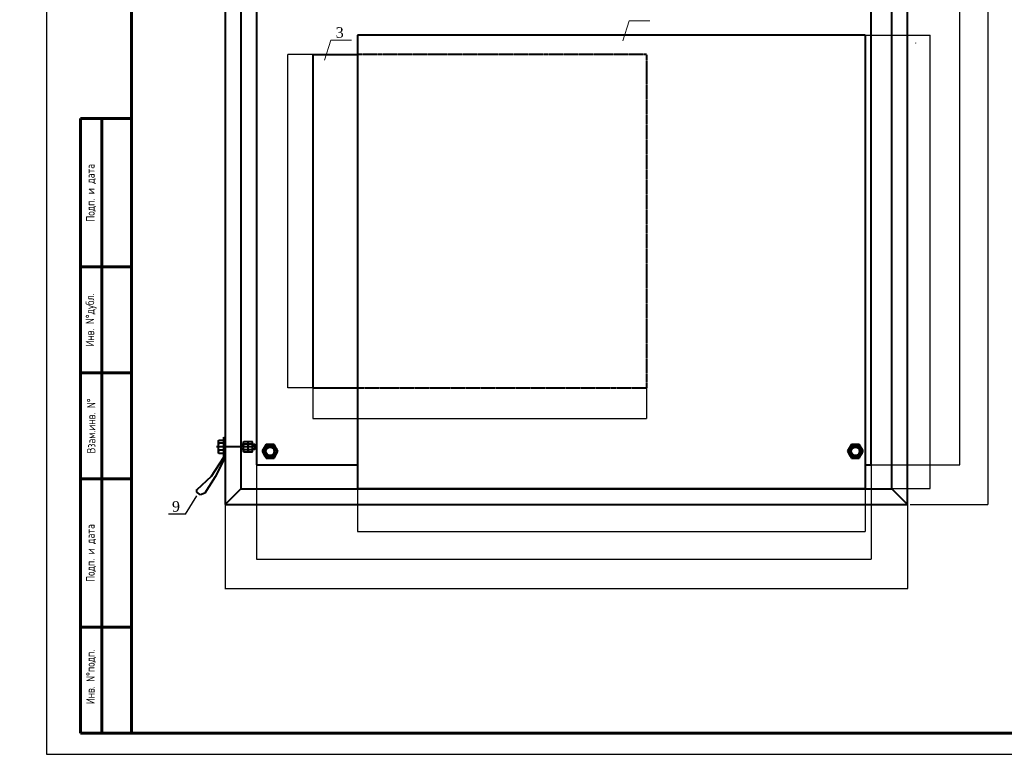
# Model space of a CAD drawing. Header units: millimetres. Extents: x 42471 to 951304, y -405702 to -322821.
# Tile 31 of 37: x 535661 to 558900, y -405702 to -388249. Entities that reach past the tile are written whole.
import ezdxf

# ---------------------------------------------------------------- set-up
doc = ezdxf.new("R2010")
doc.units = ezdxf.units.MM
doc.linetypes.add('GOST2.303 6', pattern=[12, 8, -1.5, 1, -1.5])
doc.linetypes.add('HIDDEN', pattern=[6, 4, -2])
for name, color, linetype, lineweight in [('Equipment', 7, 'Continuous', 30), ('Format', 7, 'Continuous', 30), ('Text', 242, 'Continuous', 15)]:
    doc.layers.add(name, color=color, linetype=linetype, lineweight=lineweight)
doc.styles.add('COMPLEX', font='isocpeur.ttf')
doc.styles.add('GOST 2.304_2', font='cs_gost2304.shx', dxfattribs={"oblique": 15, "height": 2})
doc.styles.add('style1', font='times.ttf')
doc.dimstyles.new('SPDS_fed_shkaf', dxfattribs={"dimtxt": 2, "dimasz": 1, "dimexe": 1, "dimexo": 1, "dimgap": 1, "dimtad": 1, "dimdec": 0, "dimlfac": 2.5, "dimrnd": 1, "dimtxsty": 'GOST 2.304_2', "dimblk": 'ARCHTICK', "dimcen": 2, "dimdle": 1, "dimadec": 0, "dimazin": 2, "dimtfac": 0.75, "dimtdec": 0, "dimtmove": 1, "dimatfit": 3, "dimldrblk": 'OBLIQUE', "dimfxl": 1, "dimtolj": 1, "dimarcsym": 0})
doc.dimstyles.new('SPDS_fed_shkaf2', dxfattribs={"dimtxt": 2, "dimasz": 1, "dimexe": 1, "dimexo": 1, "dimgap": 1, "dimtad": 1, "dimdec": 0, "dimlfac": 4.035, "dimrnd": 1, "dimtxsty": 'GOST 2.304_2', "dimblk": 'ARCHTICK', "dimcen": 2, "dimdle": 1, "dimadec": 0, "dimazin": 2, "dimtfac": 0.75, "dimtdec": 0, "dimtmove": 1, "dimatfit": 3, "dimldrblk": 'OBLIQUE', "dimfxl": 1, "dimtolj": 1, "dimarcsym": 0})

# ---------------------------------------------------------------- blocks, each defined once
blk = doc.blocks.new('_ArchTick')
at = {"color": 0, "linetype": 'ByBlock', "const_width": 0.15}
blk.add_lwpolyline([(-0.5, -0.5), (0.5, 0.5)], dxfattribs=at)
blk = doc.blocks.new('*D659')
at = {"color": 0, "lineweight": -2, "transparency": 16777216}
for p, q in [((542580, -396879), (542580, -397659)), ((550454, -396879), (550454, -397659)), ((542579, -397658), (550455, -397658))]:
    blk.add_line(p, q, dxfattribs=at)
at = {"layer": 'Defpoints', "color": 0, "lineweight": 25, "transparency": 16777216}
for p in [(542580, -396878), (550454, -396878), (550454, -397658)]:
    blk.add_point(p, dxfattribs=at)
at = {"color": 0, "lineweight": -2, "transparency": 16777216, "rotation": 180}
blk.add_blockref('_ArchTick', (542580, -397658), dxfattribs=at)
at = {"color": 0, "lineweight": -2, "transparency": 16777216}
blk.add_blockref('_ArchTick', (550454, -397658), dxfattribs=at)
at = {"color": 0, "transparency": 16777216, "insert": (546517, -397656), "char_height": 2, "attachment_point": 5, "style": 'GOST 2.304_2'}
blk.add_mtext('\\A1;31771', dxfattribs=at)
blk = doc.blocks.new('_Oblique')
at = {"color": 0, "linetype": 'ByBlock', "lineweight": -2}
blk.add_line((-0.5, -0.5), (0.5, 0.5), dxfattribs=at)
blk = doc.blocks.new('*D660')
at = {"color": 0, "lineweight": -2, "transparency": 16777216}
for p, q in [((542579, -389070), (541987, -389070)), ((541988, -396934), (541988, -389069)), ((542579, -396933), (541987, -396933))]:
    blk.add_line(p, q, dxfattribs=at)
at = {"layer": 'Defpoints', "color": 0, "lineweight": 25, "transparency": 16777216}
for p in [(541988, -389070), (542580, -389070), (542580, -396933)]:
    blk.add_point(p, dxfattribs=at)
at = {"color": 0, "lineweight": -2, "transparency": 16777216}
for p, rotation in [((541988, -389070), 90), ((541988, -396933), 270)]:
    blk.add_blockref('_ArchTick', p, dxfattribs=dict(at, rotation=rotation))
at = {"color": 0, "transparency": 16777216, "insert": (541986, -393002), "char_height": 2, "attachment_point": 5, "rotation": 90, "style": 'GOST 2.304_2'}
blk.add_mtext('\\A1;31727', dxfattribs=at)
blk = doc.blocks.new('*D662')
at = {"color": 0, "lineweight": -2, "transparency": 16777216}
for p, q in [((543635, -399258), (543635, -400329)), ((555613, -399258), (555613, -400329)), ((543634, -400328), (555614, -400328))]:
    blk.add_line(p, q, dxfattribs=at)
at = {"layer": 'Defpoints', "color": 0, "lineweight": 25, "transparency": 16777216}
for p in [(543635, -399257), (555613, -399257), (555613, -400328)]:
    blk.add_point(p, dxfattribs=at)
at = {"color": 0, "lineweight": -2, "transparency": 16777216, "rotation": 180}
blk.add_blockref('_ArchTick', (543635, -400328), dxfattribs=at)
at = {"color": 0, "lineweight": -2, "transparency": 16777216}
blk.add_blockref('_ArchTick', (555613, -400328), dxfattribs=at)
at = {"color": 0, "transparency": 16777216, "insert": (549624, -400326), "char_height": 2, "attachment_point": 5, "style": 'GOST 2.304_2'}
blk.add_mtext('\\A1;48333', dxfattribs=at)
blk = doc.blocks.new('*D664')
at = {"color": 0, "lineweight": -2, "transparency": 16777216}
for p, q in [((555614, -388616), (557150, -388616)), ((557149, -399313), (557149, -388615)), ((555614, -399312), (557150, -399312))]:
    blk.add_line(p, q, dxfattribs=at)
at = {"layer": 'Defpoints', "color": 0, "lineweight": 25, "transparency": 16777216}
for p in [(555613, -388616), (557149, -388616), (555613, -399312)]:
    blk.add_point(p, dxfattribs=at)
at = {"color": 0, "lineweight": -2, "transparency": 16777216}
for p, rotation in [((557149, -388616), 90), ((557149, -399312), 270)]:
    blk.add_blockref('_ArchTick', p, dxfattribs=dict(at, rotation=rotation))
at = {"color": 0, "transparency": 16777216, "insert": (557147, -393964), "char_height": 2, "attachment_point": 5, "rotation": 90, "style": 'GOST 2.304_2'}
blk.add_mtext('\\A1;26738', dxfattribs=at)
blk = doc.blocks.new('*D665')
at = {"color": 0, "lineweight": -2, "transparency": 16777216}
for p, q in [((556619, -379865), (558514, -379865)), ((558513, -379864), (558513, -399688)), ((556674, -399687), (558514, -399687))]:
    blk.add_line(p, q, dxfattribs=at)
at = {"layer": 'Defpoints', "color": 0, "lineweight": 25, "transparency": 16777216}
for p in [(556618, -379865), (556673, -399687), (558513, -399687)]:
    blk.add_point(p, dxfattribs=at)
at = {"color": 0, "lineweight": -2, "transparency": 16777216}
for p, rotation in [((558513, -379865), 90), ((558513, -399687), 270)]:
    blk.add_blockref('_ArchTick', p, dxfattribs=dict(at, rotation=rotation))
at = {"color": 0, "transparency": 16777216, "insert": (558511, -389776), "char_height": 2, "attachment_point": 5, "rotation": 90, "style": 'GOST 2.304_2'}
blk.add_mtext('\\A1;800*', dxfattribs=at)
blk = doc.blocks.new('*D666')
at = {"color": 0, "lineweight": -2, "transparency": 16777216}
for p, q in [((540507, -399688), (540507, -401670)), ((556618, -399688), (556618, -401670)), ((540506, -401669), (556619, -401669))]:
    blk.add_line(p, q, dxfattribs=at)
at = {"layer": 'Defpoints', "color": 0, "lineweight": 25, "transparency": 16777216}
for p in [(540507, -399687), (556618, -399687), (556618, -401669)]:
    blk.add_point(p, dxfattribs=at)
at = {"color": 0, "lineweight": -2, "transparency": 16777216, "rotation": 180}
blk.add_blockref('_ArchTick', (540507, -401669), dxfattribs=at)
at = {"color": 0, "lineweight": -2, "transparency": 16777216}
blk.add_blockref('_ArchTick', (556618, -401669), dxfattribs=at)
at = {"color": 0, "transparency": 16777216, "insert": (548562, -401667), "char_height": 2, "attachment_point": 5, "style": 'GOST 2.304_2'}
blk.add_mtext('\\A1;650*', dxfattribs=at)
blk = doc.blocks.new('*D667')
at = {"color": 0, "lineweight": -2, "transparency": 16777216}
for p, q in [((541249, -398755), (541249, -400980)), ((555756, -398755), (555756, -400980)), ((541248, -400979), (555757, -400979))]:
    blk.add_line(p, q, dxfattribs=at)
at = {"layer": 'Defpoints', "color": 0, "lineweight": 25, "transparency": 16777216}
for p in [(541249, -398754), (555756, -398754), (555756, -400979)]:
    blk.add_point(p, dxfattribs=at)
at = {"color": 0, "lineweight": -2, "transparency": 16777216, "rotation": 180}
blk.add_blockref('_ArchTick', (541249, -400979), dxfattribs=at)
at = {"color": 0, "lineweight": -2, "transparency": 16777216}
blk.add_blockref('_ArchTick', (555756, -400979), dxfattribs=at)
at = {"color": 0, "transparency": 16777216, "insert": (548502, -400977), "char_height": 2, "attachment_point": 5, "style": 'GOST 2.304_2'}
blk.add_mtext('\\A1;586*', dxfattribs=at)
blk = doc.blocks.new('*D668')
at = {"color": 0, "lineweight": -2, "transparency": 16777216}
for p, q in [((555757, -380669), (557850, -380669)), ((557849, -398755), (557849, -380668)), ((555757, -398754), (557850, -398754))]:
    blk.add_line(p, q, dxfattribs=at)
at = {"layer": 'Defpoints', "color": 0, "lineweight": 25, "transparency": 16777216}
for p in [(555756, -380669), (557849, -380669), (555756, -398754)]:
    blk.add_point(p, dxfattribs=at)
at = {"color": 0, "lineweight": -2, "transparency": 16777216}
for p, rotation in [((557849, -380669), 90), ((557849, -398754), 270)]:
    blk.add_blockref('_ArchTick', p, dxfattribs=dict(at, rotation=rotation))
at = {"color": 0, "transparency": 16777216, "insert": (557847, -389712), "char_height": 2, "attachment_point": 5, "rotation": 90, "style": 'GOST 2.304_2'}
blk.add_mtext('\\A1;730*', dxfattribs=at)
blk = doc.blocks.new('124343576765846544')
at = {"lineweight": 25, "insert": (523109, 459232), "char_height": 243.53, "width": 2498.43, "attachment_point": 1, "line_spacing_factor": 1.104144, "style": 'COMPLEX'}
blk.add_mtext('\\pi981.33019;ООО \\P\\pi348.14792;MAX ACTIVE \\P\\pi453.55158;{\\H0.84862x;Toshkent. sh}', dxfattribs=at)

msp = doc.modelspace()

# ---------------------------------------------------------------- linework, layer by layer
at = {"lineweight": 40}
for p, q in [((555613.217, -388616.356), (543634.792, -388616.356)), ((543634.792, -388616.356), (543634.792, -399311.66)), ((555613.217, -388616.356), (555613.217, -399311.66)), ((542579.943, -389070.132), (542579.943, -396932.976)), ((542579.943, -389070.132), (543634.792, -389070.132)), ((542579.943, -396932.976), (543634.792, -396932.976)), ((541248.971, -398753.875), (543634.792, -398753.875)), ((555613.217, -398753.875), (555755.966, -398753.875)), ((543634.792, -399311.66), (555613.217, -399311.66))]:
    msp.add_line(p, q, dxfattribs=at)
at = {"linetype": 'HIDDEN', "lineweight": 40}
for p, q in [((550453.705, -389070.132), (543634.792, -389070.132)), ((550453.705, -389070.132), (550453.705, -396932.976)), ((543634.792, -396932.976), (550453.705, -396932.976))]:
    msp.add_line(p, q, dxfattribs=at)
for q in [(539840.14, -399483.238), (539169.132, -399918.118)]:
    msp.add_line((539574.833, -399918.118), q)
at = {"layer": 'Equipment', "lineweight": 40}
for p, q in [((540506.842, -379865.24), (540506.842, -399687.03)), ((556617.652, -399687.03), (556617.652, -379865.24)), ((540877.906, -380236.305), (540877.906, -399315.966)), ((556246.588, -399315.966), (556246.588, -380236.305)), ((541248.971, -380669.213), (541248.971, -398753.875)), ((555755.966, -398753.875), (555755.966, -380669.213)), ((540354.302, -398177.99), (540364.518, -398167.773)), ((540354.302, -398474.272), (540354.302, -398177.99)), ((540364.518, -398244.398), (540354.302, -398223.965)), ((540364.518, -398244.398), (540354.302, -398264.831)), ((540364.518, -398167.773), (540476.901, -398167.773)), ((540476.901, -398244.398), (540364.518, -398244.398)), ((540476.901, -398569.392), (540476.901, -398098.774)), ((540504.966, -398098.774), (540504.966, -398588.817)), ((540944.961, -398272.494), (540876.031, -398272.494)), ((540944.961, -398212.726), (540953.134, -398204.553)), ((540944.961, -398449.752), (540944.961, -398212.726)), ((540953.134, -398265.853), (540944.961, -398249.506)), ((540953.134, -398265.853), (540944.961, -398282.2)), ((540953.134, -398204.553), (541043.04, -398204.553)), ((541043.04, -398265.853), (540953.134, -398265.853)), ((541051.214, -398212.726), (541043.04, -398204.553)), ((541043.04, -398265.853), (541051.214, -398249.506)), ((541043.04, -398265.853), (541051.214, -398282.2)), ((541051.214, -398212.726), (541059.387, -398204.553)), ((541051.214, -398449.752), (541051.214, -398212.726)), ((541051.214, -398449.752), (541051.214, -398212.726)), ((541059.387, -398265.853), (541051.214, -398249.506)), ((541059.387, -398265.853), (541051.214, -398282.2)), ((541059.387, -398204.553), (541149.293, -398204.553)), ((541149.293, -398265.853), (541059.387, -398265.853)), ((541157.467, -398212.726), (541149.293, -398204.553)), ((541149.293, -398265.853), (541157.467, -398249.506)), ((541149.293, -398265.853), (541157.467, -398282.2)), ((541157.467, -398449.752), (541157.467, -398212.726)), ((541209.139, -398272.494), (541157.467, -398272.494)), ((541219.355, -398282.826), (541209.139, -398272.494)), ((541219.355, -398282.826), (541219.355, -398379.653)), ((541478.613, -398271.09), (541385.779, -398431.885)), ((541664.283, -398271.09), (541478.613, -398271.09)), ((541757.118, -398431.885), (541664.283, -398271.09)), ((555292.025, -398271.09), (555199.19, -398431.885)), ((555477.695, -398271.09), (555292.025, -398271.09)), ((555570.529, -398431.885), (555477.695, -398271.09)), ((540364.518, -398407.864), (540354.302, -398387.431)), ((540364.518, -398407.864), (540354.302, -398428.297)), ((540364.518, -398484.489), (540354.302, -398474.272)), ((540476.901, -398407.864), (540364.518, -398407.864)), ((540476.901, -398484.489), (540364.518, -398484.489)), ((540944.961, -398389.985), (540876.031, -398389.985)), ((540953.134, -398396.626), (540944.961, -398380.279)), ((540953.134, -398396.626), (540944.961, -398412.973)), ((540953.134, -398457.926), (540944.961, -398449.752)), ((541043.04, -398396.626), (540953.134, -398396.626)), ((541043.04, -398457.926), (540953.134, -398457.926)), ((541043.04, -398396.626), (541051.214, -398380.279)), ((541043.04, -398396.626), (541051.214, -398412.973)), ((541043.04, -398457.926), (541051.214, -398449.752)), ((541059.387, -398396.626), (541051.214, -398380.279)), ((541059.387, -398396.626), (541051.214, -398412.973)), ((541059.387, -398457.926), (541051.214, -398449.752)), ((541149.293, -398396.626), (541059.387, -398396.626)), ((541149.293, -398457.926), (541059.387, -398457.926)), ((541149.293, -398396.626), (541157.467, -398380.279)), ((541149.293, -398396.626), (541157.467, -398412.973)), ((541149.293, -398457.926), (541157.467, -398449.752)), ((541209.139, -398389.985), (541157.467, -398389.985)), ((541219.355, -398379.653), (541209.139, -398389.985)), ((541385.779, -398431.885), (541478.613, -398592.679)), ((541664.283, -398592.679), (541757.118, -398431.885)), ((555199.19, -398431.885), (555292.025, -398592.679)), ((555477.695, -398592.679), (555570.529, -398431.885)), ((540187.504, -399020.423), (540476.901, -398569.392)), ((540504.966, -398588.817), (540274.624, -399032.496)), ((541478.613, -398592.679), (541664.283, -398592.679)), ((555292.025, -398592.679), (555477.695, -398592.679)), ((539845.752, -399333.287), (540187.504, -399020.423)), ((540274.624, -399032.496), (540031.758, -399420.816)), ((539839.551, -399399.524), (539845.345, -399333.659)), ((539928.136, -399464.297), (539839.551, -399399.524)), ((540031.758, -399420.816), (539928.136, -399464.297)), ((540506.842, -399687.03), (540877.906, -399315.966)), ((540877.906, -399315.966), (556246.588, -399315.966)), ((556617.652, -399687.03), (556246.588, -399315.966)), ((540506.842, -399687.03), (556617.652, -399687.03))]:
    msp.add_line(p, q, dxfattribs=at)
at = {"layer": 'Equipment'}
msp.add_line((540476.901, -398098.774), (540504.966, -398098.774), dxfattribs=at)
at = {"layer": 'Equipment', "lineweight": 40, "ltscale": 0.1}
for p, q in [((540944.961, -398282.826), (540876.031, -398282.826)), ((541209.139, -398282.826), (541157.467, -398282.826)), ((541209.139, -398272.494), (541209.139, -398389.985)), ((540944.961, -398379.653), (540876.031, -398379.653)), ((541209.139, -398379.653), (541157.467, -398379.653))]:
    msp.add_line(p, q, dxfattribs=at)
at = {"layer": 'Equipment', "linetype": 'GOST2.303 6', "lineweight": 40}
msp.add_line((541229.237, -398331.239), (540306.604, -398331.239), dxfattribs=at)
at = {"layer": 'Equipment', "lineweight": 40}
for centre, radius in [((541571.448, -398431.885), 161.27), ((541571.448, -398431.885), 123.688), ((555384.86, -398431.885), 161.27), ((555384.86, -398431.885), 123.688), ((541571.448, -398431.885), 98.951), ((555384.86, -398431.885), 98.951)]:
    msp.add_circle(centre, radius, dxfattribs=at)
at = {"layer": 'Format', "linetype": 'Continuous', "lineweight": -3}
for p, q in [((536296.234, -375884.51), (536296.234, -405584.51)), ((536296.234, -405584.51), (578296.234, -405584.51))]:
    msp.add_line(p, q, dxfattribs=at)
at = {"layer": 'Format', "color": 0, "lineweight": 60}
for p, q in [((538296.234, -376384.51), (538296.234, -405084.51)), ((537096.234, -405084.51), (537096.234, -390584.51)), ((537096.234, -390584.51), (537596.234, -390584.51)), ((537596.234, -390584.51), (537596.234, -405084.51)), ((537596.234, -390584.51), (538296.234, -390584.51)), ((537096.234, -394084.51), (538296.234, -394084.51)), ((537096.234, -396584.51), (538296.234, -396584.51)), ((537096.234, -399084.51), (538296.234, -399084.51)), ((537096.234, -402584.51), (538296.234, -402584.51)), ((537596.234, -405084.51), (537096.234, -405084.51)), ((537596.234, -405084.51), (538296.234, -405084.51)), ((538296.234, -405084.51), (577796.234, -405084.51))]:
    msp.add_line(p, q, dxfattribs=at)
at = {"layer": 'Text', "color": 0}
for p, q in [((549895.171, -388745.624), (550044.32, -388277.451)), ((550044.32, -388277.451), (550531.404, -388277.451)), ((542853.482, -389201.254), (543002.631, -388733.08)), ((543002.631, -388733.08), (543489.715, -388733.08))]:
    msp.add_line(p, q, dxfattribs=at)

# ---------------------------------------------------------------- block references
at = {"lineweight": 50}
for p in [(-158519.837, -862998.681), (-133048.422, -862898.681), (-86679.097, -862998.681), (-42077.573, -862998.681), (4592.67, -862998.681)]:
    msp.add_blockref('124343576765846544', p, dxfattribs=at)

# ---------------------------------------------------------------- texts
at = {"layer": 'Text', "color": 0, "style": 'style1'}
for s, height, p in [('3', 250, (543119.452, -388676.382)), ('*', 67.984, (556785.186, -388851.632)), ('9', 250, (539253.669, -399860.482))]:
    msp.add_text(s, height=height, dxfattribs=at).set_placement(p)
at = {"layer": 'Text', "color": 0, "char_height": 200, "attachment_point": 5, "rotation": 90, "style": 'style1'}
for s, insert, width in [('{\\Fcs_gost2304|c204;Подп\\Fcs_gost2304|c0;. \\Fcs_gost2304|c204;и дата}', (537346.234, -392334.51), 3500), ('{\\Fcs_gost2304|c204;Инв\\Fcs_gost2304|c0;. N°\\Fcs_gost2304|c204;дубл\\Fcs_gost2304|c0;.}', (537346.234, -395334.51), 2500), ('{\\Fcs_gost2304|c204;Взам\\Fcs_gost2304|c0;.\\Fcs_gost2304|c204;инв\\Fcs_gost2304|c0;. N°}', (537346.234, -397834.51), 2736.02), ('{\\Fcs_gost2304|c204;Подп\\Fcs_gost2304|c0;. \\Fcs_gost2304|c204;и дата}', (537346.234, -400834.51), 3500), ('{\\Fcs_gost2304|c204;Инв\\Fcs_gost2304|c0;. N°\\Fcs_gost2304|c204;подп\\Fcs_gost2304|c0;.}', (537346.234, -403759.788), 2665.65)]:
    msp.add_mtext(s, dxfattribs=dict(at, insert=insert, width=width))

# ---------------------------------------------------------------- dimensions: what is measured, and where the dimension line sits
for base, p1, p2, text, picture, middle in [((558512.666, -399687.03), (556617.652, -379865.24), (556672.652, -399687.03), '800*', '*D665', (558510.666, -389776.135)), ((557848.966, -380669.213), (555755.966, -398753.875), (555755.966, -380669.213), '730*', '*D668', (557846.925, -389711.544))]:
    dim = msp.add_linear_dim(base=base, p1=p1, p2=p2, angle=90, text=text, dimstyle='SPDS_fed_shkaf2')
    dim.commit()
    dim.dimension.update_dxf_attribs({"geometry": picture, "text_midpoint": middle})
for base, p1, p2, dimstyle, picture, middle in [((557148.73, -388616.356), (555613.217, -399311.66), (555613.217, -388616.356), 'SPDS_fed_shkaf', '*D664', (557146.611, -393964.008)), ((541988.114, -389070.132), (542579.943, -396932.976), (542579.943, -389070.132), 'SPDS_fed_shkaf2', '*D660', (541985.995, -393001.554))]:
    dim = msp.add_linear_dim(base=base, p1=p1, p2=p2, angle=90, dimstyle=dimstyle)
    dim.commit()
    dim.dimension.update_dxf_attribs({"geometry": picture, "text_midpoint": middle})
for base, p1, p2, picture, middle in [((550453.705, -397658.065), (542579.943, -396877.976), (550453.705, -396877.976), '*D659', (546516.824, -397656.023)), ((555613.217, -400327.641), (543634.792, -399256.66), (555613.217, -399256.66), '*D662', (549624.005, -400325.599))]:
    dim = msp.add_linear_dim(base=base, p1=p1, p2=p2, dimstyle='SPDS_fed_shkaf2')
    dim.commit()
    dim.dimension.update_dxf_attribs({"geometry": picture, "text_midpoint": middle})
for base, p1, p2, text, picture, middle in [((555755.966, -400979.075), (541248.971, -398753.875), (555755.966, -398753.875), '586*', '*D667', (548502.468, -400976.976)), ((556617.652, -401669.153), (540506.842, -399687.03), (556617.652, -399687.03), '650*', '*D666', (548562.247, -401667.054))]:
    dim = msp.add_linear_dim(base=base, p1=p1, p2=p2, text=text, dimstyle='SPDS_fed_shkaf2')
    dim.commit()
    dim.dimension.update_dxf_attribs({"geometry": picture, "text_midpoint": middle})

doc.saveas('drawing.dxf')
